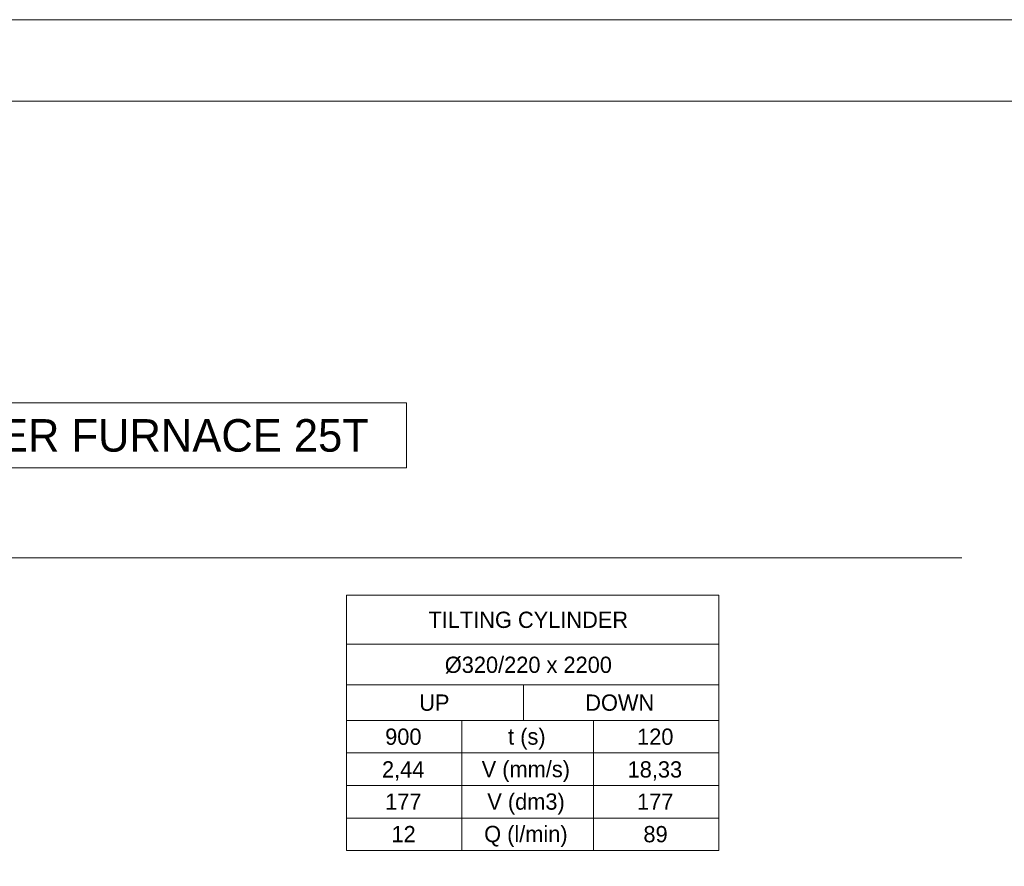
# Model space of a CAD drawing. Header units: millimetres. Extents: x 0 to 203, y 0 to 47.
# Tile 95 of 196: x 32.7 to 37.46, y 42.68 to 46.77. Entities that reach past the tile are written whole.
import ezdxf

# ---------------------------------------------------------------- set-up
doc = ezdxf.new("R2010")
doc.units = ezdxf.units.MM
doc.layers.add('PDF_Geomertry', color=7, linetype='Continuous')
doc.layers.add('PDF_Text', color=7, linetype='Continuous')
doc.styles.add('PDF Arial', font='txt')
doc.styles.add('PDF Arial Bold', font='txt')

msp = doc.modelspace()

# ---------------------------------------------------------------- linework, layer by layer
at = {"layer": 'PDF_Geomertry', "lineweight": 15}
for points in [[(0.0007, 0.0035), (66.2187, 0.0035), (66.2187, 46.7735), (0.0007, 46.7735), (0.0007, 0.0035)], [(1.9696, 0.3971), (65.8251, 0.3971), (65.8251, 46.3799), (1.9696, 46.3799), (1.9696, 0.3971)], [(31.9396, 44.9207), (31.9396, 44.6063), (34.5724, 44.6063), (34.5724, 44.9207), (31.9396, 44.9207)], [(34.2821, 42.7554), (36.0813, 42.7554), (36.0813, 43.9896), (34.2821, 43.9896), (34.2821, 42.7554)]]:
    msp.add_lwpolyline(points, close=True, dxfattribs=at)
for points in [[(29.134, 44.1701), (37.2563, 44.1701)], [(34.2821, 43.7535), (36.0813, 43.7535)], [(34.2821, 43.5568), (36.0813, 43.5568)], [(34.2821, 43.384), (35.1382, 43.384), (35.1382, 43.5568)], [(34.2821, 43.2271), (34.8396, 43.2271), (34.8396, 43.384)], [(34.2821, 43.0701), (34.8396, 43.0701), (34.8396, 43.2271), (35.4765, 43.2271), (35.4765, 43.384)], [(35.1382, 43.384), (36.0813, 43.384)], [(34.2821, 42.9124), (34.8396, 42.9124), (34.8396, 43.0701), (35.4765, 43.0701), (35.4765, 43.2271), (36.0813, 43.2271)], [(34.8396, 42.7554), (34.8396, 42.9124), (35.4765, 42.9124), (35.4765, 43.0701), (36.0813, 43.0701)], [(35.4765, 42.7554), (35.4765, 42.9124), (36.0813, 42.9124)]]:
    msp.add_lwpolyline(points, dxfattribs=at)

# ---------------------------------------------------------------- texts
at = {"layer": 'PDF_Text', "attachment_point": 7}
for s, insert, char_height, style in [('HOLDER FURNACE 25T', (32.0174, 44.6819), 0.157282, 'PDF Arial'), ('TILTING CYLINDER', (34.6779, 43.8305), 0.07874, 'PDF Arial'), ('Ø320/220 x 2200', (34.7571, 43.6111), 0.07874, 'PDF Arial Bold'), ('UP', (34.6335, 43.4299), 0.07874, 'PDF Arial'), ('DOWN', (35.4362, 43.4299), 0.07874, 'PDF Arial'), ('900', (34.4688, 43.2652), 0.07874, 'PDF Arial'), ('120', (35.6868, 43.2652), 0.07874, 'PDF Arial'), ('t (s)', (35.0632, 43.2434), 0.07874, 'PDF Arial'), ('2,44', (34.4535, 43.0935), 0.07874, 'PDF Arial'), ('V (mm/s)', (34.9354, 43.0859), 0.07874, 'PDF Arial'), ('18,33', (35.641, 43.0935), 0.07874, 'PDF Arial'), ('177', (34.4688, 42.9521), 0.07874, 'PDF Arial'), ('V (dm3)', (34.9626, 42.9289), 0.07874, 'PDF Arial'), ('177', (35.6868, 42.9521), 0.07874, 'PDF Arial'), ('12', (34.4993, 42.7951), 0.07874, 'PDF Arial'), ('89', (35.7174, 42.7938), 0.07874, 'PDF Arial'), ('Q (l/min)', (34.9474, 42.772), 0.07874, 'PDF Arial')]:
    msp.add_mtext(s, dxfattribs=dict(at, insert=insert, char_height=char_height, style=style))

doc.saveas('drawing.dxf')
